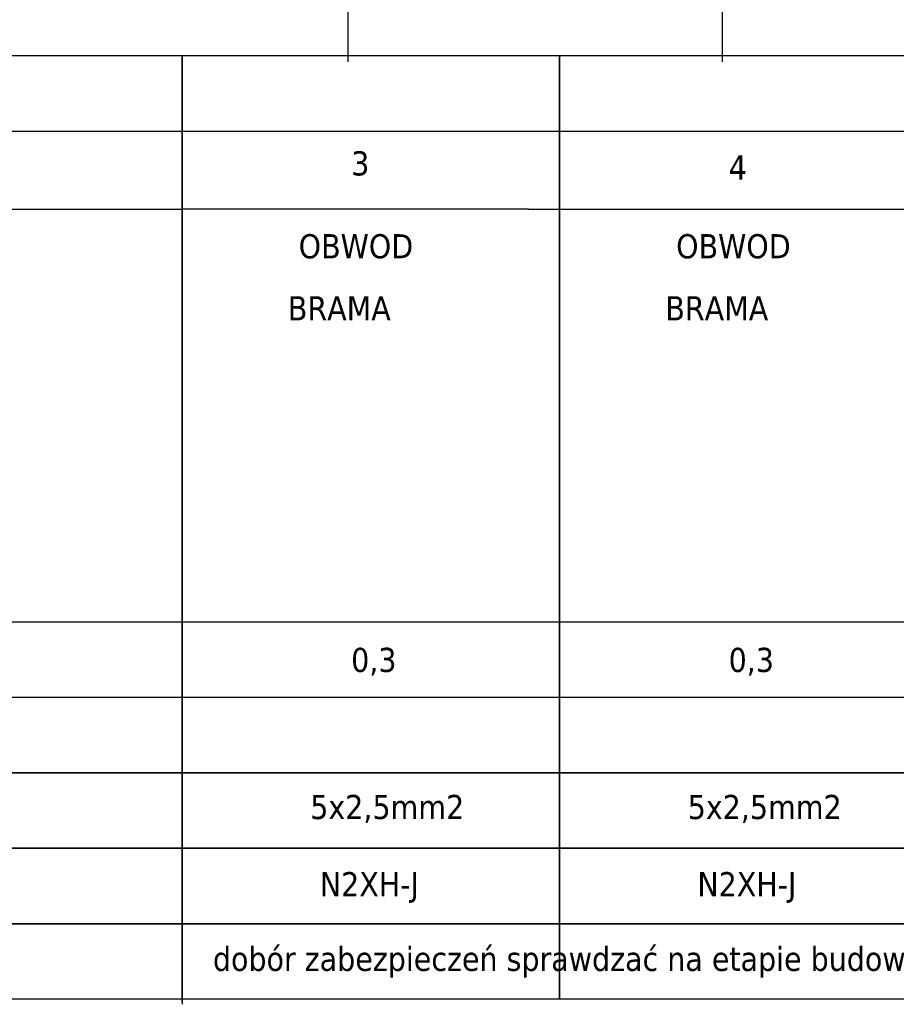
# Model space of a CAD drawing. Header units: millimetres. Extents: x 18084 to 52399, y 38174 to 56392.
# Tile 50 of 256: x 20402 to 20982, y 49562 to 50214. Entities that reach past the tile are written whole.
import ezdxf

# ---------------------------------------------------------------- set-up
doc = ezdxf.new("R2010")
doc.units = ezdxf.units.MM
doc.header["$LTSCALE"] = 100
for name, color, linetype in [('3', 7, 'Continuous'), ('4', 7, 'Continuous'), ('5', 7, 'Continuous'), ('el - schemat', 7, 'Continuous')]:
    doc.layers.add(name, color=color, linetype=linetype)
doc.styles.add('TAHOMA', font='tahoma.ttf')

# ---------------------------------------------------------------- blocks, each defined once
blk = doc.blocks.new('zw$8BC5')
at = {"layer": '3', "style": 'TAHOMA'}
blk.add_text('N2XH-J', height=16, dxfattribs=at).set_placement((-171.74, -34.35))

msp = doc.modelspace()

# ---------------------------------------------------------------- linework, layer by layer
at = {"color": 0}
for p, q in [((20509.36, 50189.97), (20509.36, 49564.97)), ((20509.36, 50138.26), (20509.36, 49564.97)), ((20509.36, 50138.26), (20509.36, 49564.97)), ((20759.36, 50138.26), (20759.36, 49564.97)), ((20509.36, 50136.55), (20509.36, 49563.26)), ((20509.36, 50136.55), (20509.36, 49563.26)), ((20509.36, 50136.55), (20509.36, 49563.26)), ((20509.36, 50136.55), (20509.36, 49563.26)), ((20509.36, 50136.55), (20509.36, 49563.26)), ((20509.36, 50136.55), (20509.36, 49563.26)), ((20509.36, 50136.55), (20509.36, 49563.26)), ((20509.36, 50136.55), (20509.36, 49563.26)), ((20258.36, 49814.97), (20509.36, 49814.97)), ((20508.36, 49814.97), (20759.36, 49814.97)), ((20758.36, 49814.97), (21009.36, 49814.97)), ((20258.36, 49764.97), (20509.36, 49764.97)), ((20508.36, 49764.97), (20759.36, 49764.97)), ((20758.36, 49764.97), (21009.36, 49764.97))]:
    msp.add_line(p, q, dxfattribs=at)
at = {"layer": '3', "color": 7}
for points in [[(20259.36, 50189.97), (20509.36, 50189.97)], [(20509.36, 50189.97), (20509.36, 50139.97)], [(20509.36, 50139.97), (20509.36, 50189.97)], [(20509.36, 50189.97), (20509.36, 50139.97)], [(20509.36, 50139.97), (20509.36, 50189.97)], [(20509.36, 49564.97), (20509.36, 50189.97)], [(20509.36, 50189.97), (20759.36, 50189.97)], [(20509.36, 50139.97), (20509.36, 50189.97)], [(20509.36, 50189.97), (20509.36, 50139.97)], [(20509.36, 49564.97), (20509.36, 50189.97)], [(20509.36, 50139.97), (20509.36, 50189.97)], [(20509.36, 50189.97), (20509.36, 50139.97)], [(20759.36, 50189.97), (20759.36, 50139.97)], [(20759.36, 50139.97), (20759.36, 50189.97)], [(20759.36, 49564.97), (20759.36, 50189.97)], [(20759.36, 50189.97), (21009.36, 50189.97)], [(20759.36, 50139.97), (20759.36, 50189.97)], [(20759.36, 50189.97), (20759.36, 50139.97)], [(20759.36, 49564.97), (20759.36, 50189.97)], [(20759.36, 50139.97), (20759.36, 50189.97)], [(20759.36, 50189.97), (20759.36, 50139.97)], [(20509.36, 50138.97), (20509.36, 50188.97)], [(20509.36, 50188.97), (20509.36, 50138.97)], [(20509.36, 50138.97), (20509.36, 50188.97)], [(20509.36, 50188.97), (20509.36, 50138.97)], [(20509.36, 50188.26), (20509.36, 50138.26)], [(20509.36, 50138.26), (20509.36, 50188.26)], [(20509.36, 49563.26), (20509.36, 50188.26)], [(20509.36, 50138.26), (20509.36, 50188.26)], [(20509.36, 50188.26), (20509.36, 50138.26)], [(20509.36, 49563.26), (20509.36, 50188.26)], [(20509.36, 50138.26), (20509.36, 50188.26)], [(20509.36, 50188.26), (20509.36, 50138.26)], [(20509.36, 50188.26), (20509.36, 50138.26)], [(20509.36, 50138.26), (20509.36, 50188.26)], [(20509.36, 49563.26), (20509.36, 50188.26)], [(20509.36, 50138.26), (20509.36, 50188.26)], [(20509.36, 50188.26), (20509.36, 50138.26)], [(20509.36, 49563.26), (20509.36, 50188.26)], [(20509.36, 50138.26), (20509.36, 50188.26)], [(20509.36, 50188.26), (20509.36, 50138.26)], [(20509.36, 50188.26), (20509.36, 50138.26)], [(20509.36, 50138.26), (20509.36, 50188.26)], [(20509.36, 50188.26), (20509.36, 50138.26)], [(20509.36, 50138.26), (20509.36, 50188.26)], [(20509.36, 49563.26), (20509.36, 50188.26)], [(20509.36, 50138.26), (20509.36, 50188.26)], [(20509.36, 50188.26), (20509.36, 50138.26)], [(20509.36, 49563.26), (20509.36, 50188.26)], [(20509.36, 50138.26), (20509.36, 50188.26)], [(20509.36, 50188.26), (20509.36, 50138.26)], [(20509.36, 50188.26), (20509.36, 50138.26)], [(20509.36, 50138.26), (20509.36, 50188.26)], [(20509.36, 49563.26), (20509.36, 50188.26)], [(20509.36, 50138.26), (20509.36, 50188.26)], [(20509.36, 50188.26), (20509.36, 50138.26)], [(20509.36, 49563.26), (20509.36, 50188.26)], [(20509.36, 50138.26), (20509.36, 50188.26)], [(20509.36, 50188.26), (20509.36, 50138.26)], [(20509.36, 50188.26), (20509.36, 50138.26)], [(20509.36, 50138.26), (20509.36, 50188.26)], [(20509.36, 49563.26), (20509.36, 50188.26)], [(20509.36, 50138.26), (20509.36, 50188.26)], [(20509.36, 50188.26), (20509.36, 50138.26)], [(20509.36, 49563.26), (20509.36, 50188.26)], [(20509.36, 50138.26), (20509.36, 50188.26)], [(20509.36, 50188.26), (20509.36, 50138.26)], [(20509.36, 50188.26), (20509.36, 50138.26)], [(20509.36, 50138.26), (20509.36, 50188.26)], [(20509.36, 50188.26), (20509.36, 50138.26)], [(20509.36, 50138.26), (20509.36, 50188.26)], [(20509.36, 49563.26), (20509.36, 50188.26)], [(20509.36, 50138.26), (20509.36, 50188.26)], [(20509.36, 50188.26), (20509.36, 50138.26)], [(20509.36, 49563.26), (20509.36, 50188.26)], [(20509.36, 50138.26), (20509.36, 50188.26)], [(20509.36, 50188.26), (20509.36, 50138.26)], [(20509.36, 50138.26), (20509.36, 50188.26)], [(20509.36, 50138.26), (20509.36, 50188.26)], [(20509.36, 50137.26), (20509.36, 50187.26)], [(20509.36, 50187.26), (20509.36, 50137.26)], [(20509.36, 50137.26), (20509.36, 50187.26)], [(20509.36, 50187.26), (20509.36, 50137.26)], [(20509.36, 50137.26), (20509.36, 50187.26)], [(20509.36, 50187.26), (20509.36, 50137.26)], [(20509.36, 50137.26), (20509.36, 50187.26)], [(20509.36, 50187.26), (20509.36, 50137.26)], [(20509.36, 50137.26), (20509.36, 50187.26)], [(20509.36, 50187.26), (20509.36, 50137.26)], [(20509.36, 50137.26), (20509.36, 50187.26)], [(20509.36, 50187.26), (20509.36, 50137.26)], [(20509.36, 50137.26), (20509.36, 50187.26)], [(20509.36, 50187.26), (20509.36, 50137.26)], [(20509.36, 50137.26), (20509.36, 50187.26)], [(20509.36, 50187.26), (20509.36, 50137.26)], [(20509.36, 50136.55), (20509.36, 50186.55)], [(20509.36, 50136.55), (20509.36, 50186.55)], [(20509.36, 50136.55), (20509.36, 50186.55)], [(20509.36, 50136.55), (20509.36, 50186.55)], [(20509.36, 50136.55), (20509.36, 50186.55)], [(20509.36, 50136.55), (20509.36, 50186.55)], [(20509.36, 50136.55), (20509.36, 50186.55)], [(20509.36, 50136.55), (20509.36, 50186.55)], [(20759.36, 50138.97), (20759.36, 50188.97)], [(20759.36, 50188.97), (20759.36, 50138.97)], [(20759.36, 50138.26), (20759.36, 50188.26)], [(20509.36, 50089.97), (20509.36, 50139.97)], [(20509.36, 50139.97), (20509.36, 50089.97)], [(20509.36, 50089.97), (20509.36, 50139.97)], [(20509.36, 50139.97), (20509.36, 50089.97)], [(20509.36, 50088.26), (20509.36, 50138.26)], [(20509.36, 50138.26), (20509.36, 50088.26)], [(20509.36, 50088.26), (20509.36, 50138.26)], [(20509.36, 50138.26), (20509.36, 50088.26)], [(20509.36, 50088.26), (20509.36, 50138.26)], [(20509.36, 50138.26), (20509.36, 50088.26)], [(20509.36, 50088.26), (20509.36, 50138.26)], [(20509.36, 50138.26), (20509.36, 50088.26)], [(20509.36, 50088.26), (20509.36, 50138.26)], [(20509.36, 50138.26), (20509.36, 50088.26)], [(20509.36, 50088.26), (20509.36, 50138.26)], [(20509.36, 50138.26), (20509.36, 50088.26)], [(20509.36, 50088.26), (20509.36, 50138.26)], [(20509.36, 50138.26), (20509.36, 50088.26)], [(20509.36, 50088.26), (20509.36, 50138.26)], [(20509.36, 50138.26), (20509.36, 50088.26)], [(20509.36, 50088.26), (20509.36, 50138.26)], [(20509.36, 50138.26), (20509.36, 50088.26)], [(20509.36, 50088.26), (20509.36, 50138.26)], [(20509.36, 50138.26), (20509.36, 50088.26)], [(20509.36, 50088.26), (20509.36, 50138.26)], [(20509.36, 50138.26), (20509.36, 50088.26)], [(20509.36, 50088.26), (20509.36, 50138.26)], [(20509.36, 50138.26), (20509.36, 50088.26)], [(20759.36, 50089.97), (20759.36, 50139.97)], [(20759.36, 50139.97), (20759.36, 50089.97)], [(20759.36, 50089.97), (20759.36, 50139.97)], [(20759.36, 50139.97), (20759.36, 50089.97)], [(20509.36, 49816.97), (20509.36, 50089.97)], [(20509.36, 49816.97), (20509.36, 50089.97)], [(20509.36, 49816.97), (20509.36, 50089.97)], [(20509.36, 49816.97), (20509.36, 50089.97)], [(20509.36, 49815.26), (20509.36, 50088.26)], [(20509.36, 49815.26), (20509.36, 50088.26)], [(20509.36, 49815.26), (20509.36, 50088.26)], [(20509.36, 49815.26), (20509.36, 50088.26)], [(20509.36, 49815.26), (20509.36, 50088.26)], [(20509.36, 49815.26), (20509.36, 50088.26)], [(20509.36, 49815.26), (20509.36, 50088.26)], [(20509.36, 49815.26), (20509.36, 50088.26)], [(20509.36, 49815.26), (20509.36, 50088.26)], [(20509.36, 49815.26), (20509.36, 50088.26)], [(20509.36, 49815.26), (20509.36, 50088.26)], [(20509.36, 49815.26), (20509.36, 50088.26)], [(20509.36, 49815.26), (20509.36, 50088.26)], [(20509.36, 49815.26), (20509.36, 50088.26)], [(20509.36, 49815.26), (20509.36, 50088.26)], [(20509.36, 49815.26), (20509.36, 50088.26)], [(20509.36, 49815.26), (20509.36, 50088.26)], [(20509.36, 49815.26), (20509.36, 50088.26)], [(20509.36, 49815.26), (20509.36, 50088.26)], [(20509.36, 49815.26), (20509.36, 50088.26)], [(20509.36, 50088.26), (20509.36, 49813.26)], [(20509.36, 49813.26), (20509.36, 50088.26)], [(20509.36, 50088.26), (20509.36, 49813.26)], [(20509.36, 49813.26), (20509.36, 50088.26)], [(20738.75, 50088.26), (20509.36, 50088.26)], [(20509.36, 50086.55), (20509.36, 49811.55)], [(20509.36, 49811.55), (20509.36, 50086.55)], [(20509.36, 50086.55), (20509.36, 49811.55)], [(20509.36, 49811.55), (20509.36, 50086.55)], [(20509.36, 50086.55), (20509.36, 49811.55)], [(20509.36, 49811.55), (20509.36, 50086.55)], [(20509.36, 50086.55), (20509.36, 49811.55)], [(20509.36, 49811.55), (20509.36, 50086.55)], [(20509.36, 50086.55), (20509.36, 49811.55)], [(20509.36, 49811.55), (20509.36, 50086.55)], [(20509.36, 50086.55), (20509.36, 49811.55)], [(20509.36, 49811.55), (20509.36, 50086.55)], [(20509.36, 50086.55), (20509.36, 49811.55)], [(20509.36, 49811.55), (20509.36, 50086.55)], [(20509.36, 50086.55), (20509.36, 49811.55)], [(20509.36, 49811.55), (20509.36, 50086.55)], [(20759.36, 49816.97), (20759.36, 50089.97)], [(20759.36, 49816.97), (20759.36, 50089.97)], [(20759.36, 49816.97), (20759.36, 50089.97)], [(20759.36, 50088.26), (20759.36, 49813.26)], [(20759.36, 49813.26), (20759.36, 50088.26)], [(20509.36, 49816.97), (20509.36, 49764.97)], [(20509.36, 49764.97), (20509.36, 49816.97)], [(20509.36, 49816.97), (20509.36, 49764.97)], [(20509.36, 49764.97), (20509.36, 49816.97)], [(20509.36, 49764.97), (20509.36, 49816.97)], [(20509.36, 49816.97), (20509.36, 49764.97)], [(20509.36, 49764.97), (20509.36, 49816.97)], [(20509.36, 49816.97), (20509.36, 49764.97)], [(20509.36, 49815.97), (20509.36, 49763.97)], [(20509.36, 49763.97), (20509.36, 49815.97)], [(20509.36, 49815.97), (20509.36, 49763.97)], [(20509.36, 49763.97), (20509.36, 49815.97)], [(20509.36, 49815.26), (20509.36, 49763.26)], [(20509.36, 49763.26), (20509.36, 49815.26)], [(20509.36, 49763.26), (20509.36, 49815.26)], [(20509.36, 49815.26), (20509.36, 49763.26)], [(20509.36, 49763.26), (20509.36, 49815.26)], [(20509.36, 49815.26), (20509.36, 49763.26)], [(20509.36, 49815.26), (20509.36, 49763.26)], [(20509.36, 49763.26), (20509.36, 49815.26)], [(20509.36, 49763.26), (20509.36, 49815.26)], [(20509.36, 49815.26), (20509.36, 49763.26)], [(20509.36, 49763.26), (20509.36, 49815.26)], [(20509.36, 49815.26), (20509.36, 49763.26)], [(20509.36, 49815.26), (20509.36, 49763.26)], [(20509.36, 49763.26), (20509.36, 49815.26)], [(20509.36, 49815.26), (20509.36, 49763.26)], [(20509.36, 49763.26), (20509.36, 49815.26)], [(20509.36, 49763.26), (20509.36, 49815.26)], [(20509.36, 49815.26), (20509.36, 49763.26)], [(20509.36, 49763.26), (20509.36, 49815.26)], [(20509.36, 49815.26), (20509.36, 49763.26)], [(20509.36, 49815.26), (20509.36, 49763.26)], [(20509.36, 49763.26), (20509.36, 49815.26)], [(20509.36, 49763.26), (20509.36, 49815.26)], [(20509.36, 49815.26), (20509.36, 49763.26)], [(20509.36, 49763.26), (20509.36, 49815.26)], [(20509.36, 49815.26), (20509.36, 49763.26)], [(20509.36, 49815.26), (20509.36, 49763.26)], [(20509.36, 49763.26), (20509.36, 49815.26)], [(20509.36, 49763.26), (20509.36, 49815.26)], [(20509.36, 49815.26), (20509.36, 49763.26)], [(20509.36, 49763.26), (20509.36, 49815.26)], [(20509.36, 49815.26), (20509.36, 49763.26)], [(20509.36, 49815.26), (20509.36, 49763.26)], [(20509.36, 49763.26), (20509.36, 49815.26)], [(20509.36, 49815.26), (20509.36, 49763.26)], [(20509.36, 49763.26), (20509.36, 49815.26)], [(20509.36, 49763.26), (20509.36, 49815.26)], [(20509.36, 49815.26), (20509.36, 49763.26)], [(20509.36, 49763.26), (20509.36, 49815.26)], [(20509.36, 49815.26), (20509.36, 49763.26)], [(20509.36, 49814.26), (20509.36, 49762.26)], [(20509.36, 49762.26), (20509.36, 49814.26)], [(20509.36, 49814.26), (20509.36, 49762.26)], [(20509.36, 49762.26), (20509.36, 49814.26)], [(20509.36, 49814.26), (20509.36, 49762.26)], [(20509.36, 49762.26), (20509.36, 49814.26)], [(20509.36, 49814.26), (20509.36, 49762.26)], [(20509.36, 49762.26), (20509.36, 49814.26)], [(20509.36, 49814.26), (20509.36, 49762.26)], [(20509.36, 49762.26), (20509.36, 49814.26)], [(20509.36, 49814.26), (20509.36, 49762.26)], [(20509.36, 49762.26), (20509.36, 49814.26)], [(20509.36, 49814.26), (20509.36, 49762.26)], [(20509.36, 49762.26), (20509.36, 49814.26)], [(20509.36, 49814.26), (20509.36, 49762.26)], [(20509.36, 49762.26), (20509.36, 49814.26)], [(20509.36, 49763.26), (20509.36, 49813.26)], [(20509.36, 49813.26), (20509.36, 49763.26)], [(20509.36, 49763.26), (20509.36, 49813.26)], [(20509.36, 49813.26), (20509.36, 49763.26)], [(20509.36, 49761.55), (20509.36, 49811.55)], [(20509.36, 49811.55), (20509.36, 49761.55)], [(20509.36, 49761.55), (20509.36, 49811.55)], [(20509.36, 49811.55), (20509.36, 49761.55)], [(20509.36, 49761.55), (20509.36, 49811.55)], [(20509.36, 49811.55), (20509.36, 49761.55)], [(20509.36, 49761.55), (20509.36, 49811.55)], [(20509.36, 49811.55), (20509.36, 49761.55)], [(20509.36, 49761.55), (20509.36, 49811.55)], [(20509.36, 49811.55), (20509.36, 49761.55)], [(20509.36, 49761.55), (20509.36, 49811.55)], [(20509.36, 49811.55), (20509.36, 49761.55)], [(20509.36, 49761.55), (20509.36, 49811.55)], [(20509.36, 49811.55), (20509.36, 49761.55)], [(20509.36, 49761.55), (20509.36, 49811.55)], [(20509.36, 49811.55), (20509.36, 49761.55)], [(20759.36, 49816.97), (20759.36, 49764.97)], [(20759.36, 49764.97), (20759.36, 49816.97)], [(20759.36, 49764.97), (20759.36, 49816.97)], [(20759.36, 49816.97), (20759.36, 49764.97)], [(20759.36, 49764.97), (20759.36, 49816.97)], [(20759.36, 49816.97), (20759.36, 49764.97)], [(20759.36, 49815.97), (20759.36, 49763.97)], [(20759.36, 49763.97), (20759.36, 49815.97)], [(20759.36, 49763.26), (20759.36, 49813.26)], [(20759.36, 49813.26), (20759.36, 49763.26)], [(20509.36, 49764.97), (20509.36, 49714.97)], [(20509.36, 49714.97), (20509.36, 49764.97)], [(20509.36, 49764.97), (20509.36, 49714.97)], [(20509.36, 49714.97), (20509.36, 49764.97)], [(20509.36, 49714.97), (20509.36, 49764.97)], [(20509.36, 49764.97), (20509.36, 49714.97)], [(20509.36, 49714.97), (20509.36, 49764.97)], [(20509.36, 49764.97), (20509.36, 49714.97)], [(20509.36, 49763.97), (20509.36, 49713.97)], [(20509.36, 49713.97), (20509.36, 49763.97)], [(20509.36, 49763.97), (20509.36, 49713.97)], [(20509.36, 49713.97), (20509.36, 49763.97)], [(20509.36, 49763.26), (20509.36, 49713.26)], [(20509.36, 49713.26), (20509.36, 49763.26)], [(20509.36, 49713.26), (20509.36, 49763.26)], [(20509.36, 49763.26), (20509.36, 49713.26)], [(20509.36, 49713.26), (20509.36, 49763.26)], [(20509.36, 49763.26), (20509.36, 49713.26)], [(20509.36, 49763.26), (20509.36, 49713.26)], [(20509.36, 49713.26), (20509.36, 49763.26)], [(20509.36, 49713.26), (20509.36, 49763.26)], [(20509.36, 49763.26), (20509.36, 49713.26)], [(20509.36, 49713.26), (20509.36, 49763.26)], [(20509.36, 49763.26), (20509.36, 49713.26)], [(20509.36, 49763.26), (20509.36, 49713.26)], [(20509.36, 49713.26), (20509.36, 49763.26)], [(20509.36, 49763.26), (20509.36, 49713.26)], [(20509.36, 49713.26), (20509.36, 49763.26)], [(20509.36, 49713.26), (20509.36, 49763.26)], [(20509.36, 49763.26), (20509.36, 49713.26)], [(20509.36, 49713.26), (20509.36, 49763.26)], [(20509.36, 49763.26), (20509.36, 49713.26)], [(20509.36, 49763.26), (20509.36, 49713.26)], [(20509.36, 49713.26), (20509.36, 49763.26)], [(20509.36, 49713.26), (20509.36, 49763.26)], [(20509.36, 49763.26), (20509.36, 49713.26)], [(20509.36, 49713.26), (20509.36, 49763.26)], [(20509.36, 49763.26), (20509.36, 49713.26)], [(20509.36, 49763.26), (20509.36, 49713.26)], [(20509.36, 49713.26), (20509.36, 49763.26)], [(20509.36, 49713.26), (20509.36, 49763.26)], [(20509.36, 49763.26), (20509.36, 49713.26)], [(20509.36, 49713.26), (20509.36, 49763.26)], [(20509.36, 49763.26), (20509.36, 49713.26)], [(20509.36, 49763.26), (20509.36, 49713.26)], [(20509.36, 49713.26), (20509.36, 49763.26)], [(20509.36, 49763.26), (20509.36, 49713.26)], [(20509.36, 49713.26), (20509.36, 49763.26)], [(20509.36, 49713.26), (20509.36, 49763.26)], [(20509.36, 49763.26), (20509.36, 49713.26)], [(20509.36, 49713.26), (20509.36, 49763.26)], [(20509.36, 49763.26), (20509.36, 49713.26)], [(20509.36, 49713.26), (20509.36, 49763.26)], [(20509.36, 49763.26), (20509.36, 49713.26)], [(20509.36, 49713.26), (20509.36, 49763.26)], [(20509.36, 49763.26), (20509.36, 49713.26)], [(20509.36, 49762.26), (20509.36, 49712.26)], [(20509.36, 49712.26), (20509.36, 49762.26)], [(20509.36, 49762.26), (20509.36, 49712.26)], [(20509.36, 49712.26), (20509.36, 49762.26)], [(20509.36, 49762.26), (20509.36, 49712.26)], [(20509.36, 49712.26), (20509.36, 49762.26)], [(20509.36, 49762.26), (20509.36, 49712.26)], [(20509.36, 49712.26), (20509.36, 49762.26)], [(20509.36, 49762.26), (20509.36, 49712.26)], [(20509.36, 49712.26), (20509.36, 49762.26)], [(20509.36, 49762.26), (20509.36, 49712.26)], [(20509.36, 49712.26), (20509.36, 49762.26)], [(20509.36, 49762.26), (20509.36, 49712.26)], [(20509.36, 49712.26), (20509.36, 49762.26)], [(20509.36, 49762.26), (20509.36, 49712.26)], [(20509.36, 49712.26), (20509.36, 49762.26)], [(20509.36, 49711.55), (20509.36, 49761.55)], [(20509.36, 49761.55), (20509.36, 49711.55)], [(20509.36, 49711.55), (20509.36, 49761.55)], [(20509.36, 49761.55), (20509.36, 49711.55)], [(20509.36, 49711.55), (20509.36, 49761.55)], [(20509.36, 49761.55), (20509.36, 49711.55)], [(20509.36, 49711.55), (20509.36, 49761.55)], [(20509.36, 49761.55), (20509.36, 49711.55)], [(20509.36, 49711.55), (20509.36, 49761.55)], [(20509.36, 49761.55), (20509.36, 49711.55)], [(20509.36, 49711.55), (20509.36, 49761.55)], [(20509.36, 49761.55), (20509.36, 49711.55)], [(20509.36, 49711.55), (20509.36, 49761.55)], [(20509.36, 49761.55), (20509.36, 49711.55)], [(20509.36, 49711.55), (20509.36, 49761.55)], [(20509.36, 49761.55), (20509.36, 49711.55)], [(20759.36, 49764.97), (20759.36, 49714.97)], [(20759.36, 49714.97), (20759.36, 49764.97)], [(20759.36, 49714.97), (20759.36, 49764.97)], [(20759.36, 49764.97), (20759.36, 49714.97)], [(20759.36, 49714.97), (20759.36, 49764.97)], [(20759.36, 49764.97), (20759.36, 49714.97)], [(20759.36, 49763.97), (20759.36, 49713.97)], [(20759.36, 49713.97), (20759.36, 49763.97)], [(20759.36, 49713.26), (20759.36, 49763.26)], [(20759.36, 49763.26), (20759.36, 49713.26)], [(20509.36, 49714.97), (20259.36, 49714.97)], [(20259.36, 49714.97), (20509.36, 49714.97)], [(20759.36, 49714.97), (20509.36, 49714.97)], [(20509.36, 49714.97), (20759.36, 49714.97)], [(20509.36, 49664.97), (20509.36, 49714.97)], [(20509.36, 49714.97), (20509.36, 49664.97)], [(20509.36, 49664.97), (20509.36, 49714.97)], [(20509.36, 49714.97), (20509.36, 49664.97)], [(21009.36, 49714.97), (20759.36, 49714.97)], [(20759.36, 49714.97), (21009.36, 49714.97)], [(20759.36, 49664.97), (20759.36, 49714.97)], [(20759.36, 49714.97), (20759.36, 49664.97)], [(20759.36, 49664.97), (20759.36, 49714.97)], [(20759.36, 49714.97), (20759.36, 49664.97)], [(20509.36, 49663.26), (20509.36, 49713.26)], [(20509.36, 49713.26), (20509.36, 49663.26)], [(20509.36, 49663.26), (20509.36, 49713.26)], [(20509.36, 49713.26), (20509.36, 49663.26)], [(20509.36, 49663.26), (20509.36, 49713.26)], [(20509.36, 49713.26), (20509.36, 49663.26)], [(20509.36, 49663.26), (20509.36, 49713.26)], [(20509.36, 49713.26), (20509.36, 49663.26)], [(20509.36, 49663.26), (20509.36, 49713.26)], [(20509.36, 49713.26), (20509.36, 49663.26)], [(20509.36, 49663.26), (20509.36, 49713.26)], [(20509.36, 49713.26), (20509.36, 49663.26)], [(20509.36, 49663.26), (20509.36, 49713.26)], [(20509.36, 49713.26), (20509.36, 49663.26)], [(20509.36, 49663.26), (20509.36, 49713.26)], [(20509.36, 49713.26), (20509.36, 49663.26)], [(20509.36, 49663.26), (20509.36, 49713.26)], [(20509.36, 49713.26), (20509.36, 49663.26)], [(20509.36, 49663.26), (20509.36, 49713.26)], [(20509.36, 49713.26), (20509.36, 49663.26)], [(20509.36, 49663.26), (20509.36, 49713.26)], [(20509.36, 49713.26), (20509.36, 49663.26)], [(20509.36, 49663.26), (20509.36, 49713.26)], [(20509.36, 49713.26), (20509.36, 49663.26)], [(20509.36, 49664.97), (20259.36, 49664.97)], [(20259.36, 49664.97), (20509.36, 49664.97)], [(20759.36, 49664.97), (20509.36, 49664.97)], [(20509.36, 49664.97), (20759.36, 49664.97)], [(20509.36, 49614.97), (20509.36, 49664.97)], [(20509.36, 49664.97), (20509.36, 49614.97)], [(20509.36, 49614.97), (20509.36, 49664.97)], [(20509.36, 49664.97), (20509.36, 49614.97)], [(20509.36, 49613.26), (20509.36, 49663.26)], [(20509.36, 49663.26), (20509.36, 49613.26)], [(20509.36, 49613.26), (20509.36, 49663.26)], [(20509.36, 49663.26), (20509.36, 49613.26)], [(20509.36, 49613.26), (20509.36, 49663.26)], [(20509.36, 49663.26), (20509.36, 49613.26)], [(20509.36, 49613.26), (20509.36, 49663.26)], [(20509.36, 49663.26), (20509.36, 49613.26)], [(20509.36, 49613.26), (20509.36, 49663.26)], [(20509.36, 49663.26), (20509.36, 49613.26)], [(20509.36, 49613.26), (20509.36, 49663.26)], [(20509.36, 49663.26), (20509.36, 49613.26)], [(20509.36, 49613.26), (20509.36, 49663.26)], [(20509.36, 49663.26), (20509.36, 49613.26)], [(20509.36, 49613.26), (20509.36, 49663.26)], [(20509.36, 49663.26), (20509.36, 49613.26)], [(20509.36, 49613.26), (20509.36, 49663.26)], [(20509.36, 49663.26), (20509.36, 49613.26)], [(20509.36, 49613.26), (20509.36, 49663.26)], [(20509.36, 49663.26), (20509.36, 49613.26)], [(20509.36, 49613.26), (20509.36, 49663.26)], [(20509.36, 49663.26), (20509.36, 49613.26)], [(20509.36, 49613.26), (20509.36, 49663.26)], [(20509.36, 49663.26), (20509.36, 49613.26)], [(21009.36, 49664.97), (20759.36, 49664.97)], [(20759.36, 49664.97), (21009.36, 49664.97)], [(20759.36, 49614.97), (20759.36, 49664.97)], [(20759.36, 49664.97), (20759.36, 49614.97)], [(20759.36, 49614.97), (20759.36, 49664.97)], [(20759.36, 49664.97), (20759.36, 49614.97)], [(20509.36, 49614.97), (20259.36, 49614.97)], [(20259.36, 49614.97), (20509.36, 49614.97)], [(20759.36, 49614.97), (20509.36, 49614.97)], [(20509.36, 49614.97), (20759.36, 49614.97)], [(20509.36, 49614.97), (20509.36, 49564.97)], [(20509.36, 49564.97), (20509.36, 49614.97)], [(20509.36, 49614.97), (20509.36, 49564.97)], [(20509.36, 49564.97), (20509.36, 49614.97)], [(20509.36, 49613.26), (20509.36, 49563.26)], [(20509.36, 49563.26), (20509.36, 49613.26)], [(20509.36, 49613.26), (20509.36, 49563.26)], [(20509.36, 49563.26), (20509.36, 49613.26)], [(20509.36, 49613.26), (20509.36, 49563.26)], [(20509.36, 49563.26), (20509.36, 49613.26)], [(20509.36, 49613.26), (20509.36, 49563.26)], [(20509.36, 49563.26), (20509.36, 49613.26)], [(20509.36, 49613.26), (20509.36, 49563.26)], [(20509.36, 49563.26), (20509.36, 49613.26)], [(20509.36, 49613.26), (20509.36, 49563.26)], [(20509.36, 49563.26), (20509.36, 49613.26)], [(20509.36, 49613.26), (20509.36, 49563.26)], [(20509.36, 49563.26), (20509.36, 49613.26)], [(20509.36, 49613.26), (20509.36, 49563.26)], [(20509.36, 49563.26), (20509.36, 49613.26)], [(20509.36, 49613.26), (20509.36, 49563.26)], [(20509.36, 49563.26), (20509.36, 49613.26)], [(20509.36, 49613.26), (20509.36, 49563.26)], [(20509.36, 49563.26), (20509.36, 49613.26)], [(20509.36, 49613.26), (20509.36, 49563.26)], [(20509.36, 49563.26), (20509.36, 49613.26)], [(20509.36, 49613.26), (20509.36, 49563.26)], [(20509.36, 49563.26), (20509.36, 49613.26)], [(21009.36, 49614.97), (20759.36, 49614.97)], [(20759.36, 49614.97), (21009.36, 49614.97)], [(20759.36, 49614.97), (20759.36, 49564.97)], [(20759.36, 49564.97), (20759.36, 49614.97)], [(20759.36, 49614.97), (20759.36, 49564.97)], [(20759.36, 49564.97), (20759.36, 49614.97)], [(20509.36, 49564.97), (20259.36, 49564.97)], [(20509.36, 49564.97), (20259.36, 49564.97)], [(20759.36, 49564.97), (20509.36, 49564.97)], [(20759.36, 49564.97), (20509.36, 49564.97)], [(21009.36, 49564.97), (20759.36, 49564.97)], [(21009.36, 49564.97), (20759.36, 49564.97)]]:
    msp.add_lwpolyline(points, dxfattribs=at)
at = {"layer": '4', "color": 7}
for points in [[(20619.09, 50310.9), (20619.09, 50185.9)], [(20867.09, 50310.9), (20867.09, 50185.9)]]:
    msp.add_lwpolyline(points, dxfattribs=at)
at = {"layer": '5', "lineweight": -2}
for p, q in [((20509.36, 50188.26), (20509.36, 49563.26)), ((20509.36, 50186.55), (20509.36, 49561.55)), ((20393.56, 50139.97), (20509.36, 50139.97)), ((20393.56, 50088.26), (20509.36, 50088.26))]:
    msp.add_line(p, q, dxfattribs=at)
at = {"layer": 'el - schemat', "linetype": 'ByBlock', "lineweight": -2}
for p, q in [((20509.36, 50139.97), (22009.36, 50139.97)), ((20738.75, 50088.26), (22009.36, 50088.26))]:
    msp.add_line(p, q, dxfattribs=at)

# ---------------------------------------------------------------- block references
at = {"color": 0}
for p in [(20772.31, 49667.48), (21022.31, 49667.48)]:
    msp.add_blockref('zw$8BC5', p, dxfattribs=at)

# ---------------------------------------------------------------- texts
at = {"layer": '3', "style": 'TAHOMA'}
for s, p in [('3', (20621.36, 50110.61)), ('4', (20871.36, 50107.9)), ('OBWOD  ', (20586.55, 50055.72)), ('OBWOD  ', (20836.55, 50055.72)), ('BRAMA ', (20579.38, 50014.64)), ('BRAMA', (20829.38, 50014.64)), ('0,3', (20621.32, 49781.7)), ('0,3', (20871.32, 49781.7)), ('5x2,5mm2', (20594.22, 49684.27)), ('5x2,5mm2', (20844.22, 49684.27)), ('dobór zabezpieczeń sprawdzać na etapie budowy ', (20529.77, 49583.67))]:
    msp.add_text(s, height=16, dxfattribs=at).set_placement(p)

doc.saveas('drawing.dxf')
